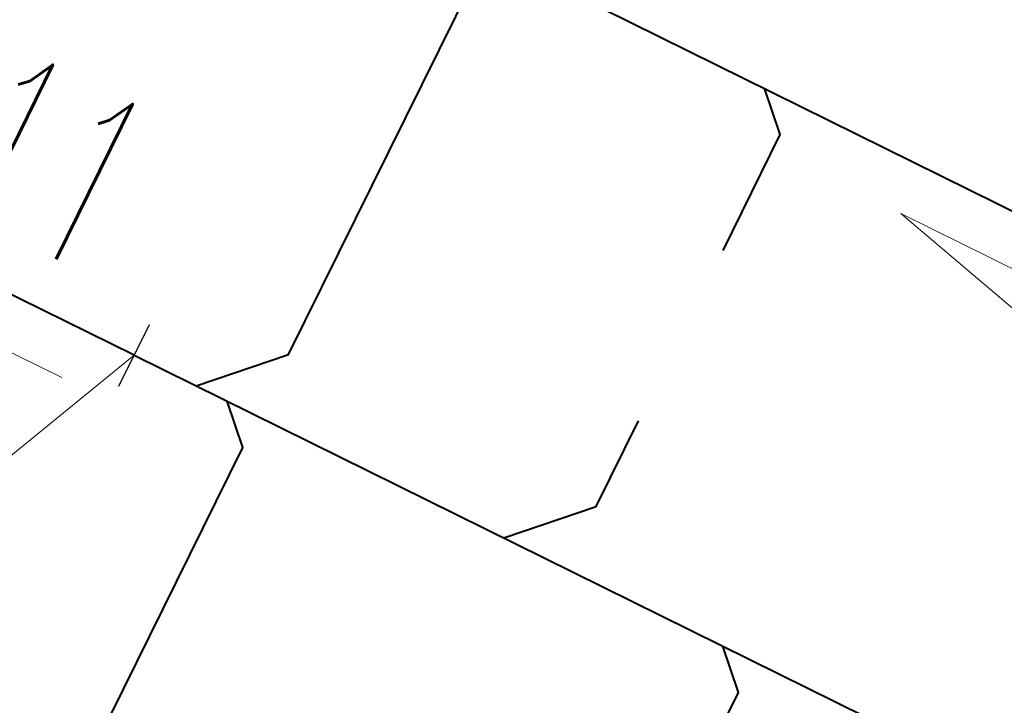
# Model space of a CAD drawing. Header units: metres. Extents: x 7506071 to 7508568, y 5798919 to 5800648.
# Tile 20 of 96: x 7507446.93 to 7507452.62, y 5799511.88 to 5799515.84. Entities that reach past the tile are written whole.
import ezdxf
from ezdxf import colors
from ezdxf.entities.mleader import LeaderData, LeaderLine
from ezdxf.enums import TextEntityAlignment as Align
from ezdxf.math import Vec2, Vec3

# ---------------------------------------------------------------- set-up
doc = ezdxf.new("R2010")
doc.units = ezdxf.units.M
doc.layers.get('0').update_dxf_attribs({"color": 250, "lineweight": 9})
for name, color, linetype, lineweight in [('IS-KD-brudna', 94, 'Continuous', 40), ('IS-KD-brudna-studnie', 94, 'Continuous', 30), ('IS-KD-opis', 98, 'Continuous', 20)]:
    doc.layers.add(name, color=color, linetype=linetype, lineweight=lineweight)
doc.layers.add('IS-viewport', color=254, linetype='Continuous', lineweight=0, plot=False)
doc.styles.add('IS-0.6', font='simplex.shx', dxfattribs={"width": 0.6})

# ---------------------------------------------------------------- blocks, each defined once
blk = doc.blocks.new('_None')
blk = doc.blocks.new('*U60')
at = {"color": 0, "linetype": 'Continuous', "lineweight": -2}
blk.add_lwpolyline([(0.7637, -0.7119), (-1.0294, 0.174), (-0.2436, -0.4931)], dxfattribs=at)
at = {"layer": 'IS-viewport'}
blk.add_line((-0.8966, 0.4429), (0.8966, -0.4429), dxfattribs=at)
at = {"color": 0, "linetype": 'Continuous', "lineweight": -2, "style": 'IS-0.6', "width": 0.6}
blk.add_attdef('OPIS-POD', text='', height=1, rotation=333.7087, dxfattribs=at).set_placement((0.6602, 1.3363), align=Align.TOP_CENTER)
blk.add_attdef('OPIS-L', text='', height=1, rotation=333.7087, dxfattribs=at).set_placement((-1.8363, -0.3303), align=Align.RIGHT)
blk.add_attdef('OPIS-P', (0.8534, -1.6592), '', height=1, rotation=333.7087, dxfattribs=at)
blk = doc.blocks.new('*U67')
at = {"color": 0, "linetype": 'Continuous', "lineweight": -2}
blk.add_lwpolyline([(0.7646, -0.7109), (-1.0297, 0.1727), (-0.243, -0.4934)], dxfattribs=at)
at = {"layer": 'IS-viewport'}
blk.add_line((-0.8971, 0.4418), (0.8971, -0.4418), dxfattribs=at)
at = {"color": 0, "linetype": 'Continuous', "lineweight": -2, "style": 'IS-0.6', "width": 0.6}
blk.add_attdef('OPIS-POD', text='', height=1, rotation=333.7803, dxfattribs=at).set_placement((0.6585, 1.3371), align=Align.TOP_CENTER)
blk.add_attdef('OPIS-L', text='', height=1, rotation=333.7803, dxfattribs=at).set_placement((-1.8359, -0.3326), align=Align.RIGHT)
blk.add_attdef('OPIS-P', (0.8555, -1.6581), '', height=1, rotation=333.7803, dxfattribs=at)

msp = doc.modelspace()

# ---------------------------------------------------------------- linework, layer by layer
at = {"layer": 'IS-KD-brudna'}
msp.add_line((7507447.5873, 5799513.9034), (7507442.5212, 5799516.3984), dxfattribs=at)
for points in [[(7507447.9459, 5799513.7262), (7507448.4817, 5799513.9077), (7507449.5448, 5799516.0594), (7507449.8127, 5799516.1501), (7507456.985, 5799512.6066), (7507457.0758, 5799512.3388), (7507456.7433, 5799511.6659)], [(7507451.2339, 5799515.448), (7507451.3246, 5799515.1801), (7507450.9939, 5799514.5107)], [(7507447.5873, 5799513.9034), (7507456.7411, 5799509.381), (7507456.8319, 5799509.1131), (7507456.5005, 5799508.4424)], [(7507456.0133, 5799507.4562), (7507455.6803, 5799506.7821), (7507455.4124, 5799506.6914), (7507447.1551, 5799510.7708), (7507447.0644, 5799511.0387), (7507448.216, 5799513.3697), (7507448.1253, 5799513.6376)], [(7507449.7258, 5799512.8469), (7507450.2616, 5799513.0283), (7507450.5067, 5799513.5245)], [(7507450.7537, 5799511.2816), (7507451.085, 5799511.9523), (7507450.9943, 5799512.2202)]]:
    msp.add_lwpolyline(points, dxfattribs=at)
at = {"layer": 'IS-KD-brudna-studnie'}
msp.add_line((7507447.4987, 5799513.7241), (7507447.6759, 5799514.0827), dxfattribs=at)

# ---------------------------------------------------------------- block references
at = {"layer": 'IS-KD-opis'}
ref = msp.add_blockref('*U67', (7507446.4043, 5799514.486), dxfattribs=at)
ref.add_attrib('OPIS-POD', '0.11', dxfattribs={"layer": '0', "color": 0, "linetype": 'Continuous', "lineweight": -2, "height": 1, "rotation": 333.7803, "style": 'IS-0.6', "width": 0.6}).set_placement((7507446.9786, 5799515.6523), align=Align.TOP_CENTER)
ref = msp.add_blockref('*U60', (7507453.0536, 5799514.549), dxfattribs=at)
ref.add_attrib('OPIS-P', '0.11', (7507453.8226, 5799512.719), dxfattribs={"layer": '0', "color": 0, "linetype": 'Continuous', "lineweight": -2, "height": 1, "rotation": 333.7087, "style": 'IS-0.6', "width": 0.6})

# ---------------------------------------------------------------- leaders
ml = msp.add_multileader_mtext('Standard', dxfattribs=at)
ml.set_content('z', color=256, style='IS-0.6')
ml.set_leader_properties(linetype='Continuous', lineweight=9)
ml.set_arrow_properties(name='NONE')
ml.build(insert=Vec2(0, 0))
ml.multileader.update_dxf_attribs({"has_dogleg": 0, "text_left_attachment_type": 6, "text_right_attachment_type": 6, "dogleg_length": 0, "arrow_head_size": 0.25})
ctx = ml.context
ctx.base_point, ctx.char_height, ctx.arrow_head_size, ctx.landing_gap_size, ctx.plane_origin = Vec3(7507445.3352, 5799512.7341), 1, 0.25, 0.25, Vec3(7507442.2219, 5799491.5802)
ctx.left_attachment, ctx.right_attachment, ctx.text_align_type = 6, 6, 2
notes = []
notes.append((ctx, [(0, (1, 1, 0), (7507446.1495, 5799512.7341), (-1, 0), 0, [(0, [(7507447.5873, 5799513.9034)], 0, [])])]))
ctx.mtext.insert, ctx.mtext.alignment, ctx.mtext.line_spacing_style, ctx.mtext.flow_direction = Vec3(7507445.8995, 5799513.9341), 3, 2, 5
for ctx, leaders in notes:
    for number, flags, end, landing, length, lines in leaders:
        leader = LeaderData()
        leader.index, (leader.has_last_leader_line, leader.has_dogleg_vector, leader.attachment_direction) = number, flags
        leader.last_leader_point, leader.dogleg_vector, leader.dogleg_length = Vec3(end), Vec3(landing), length
        for number, points, colour, breaks in lines:
            line = LeaderLine()
            line.index, line.vertices, line.color, line.breaks = number, Vec3.list(points), colors.encode_raw_color(colour), breaks
            leader.lines.append(line)
        ctx.leaders.append(leader)

doc.saveas('drawing.dxf')
